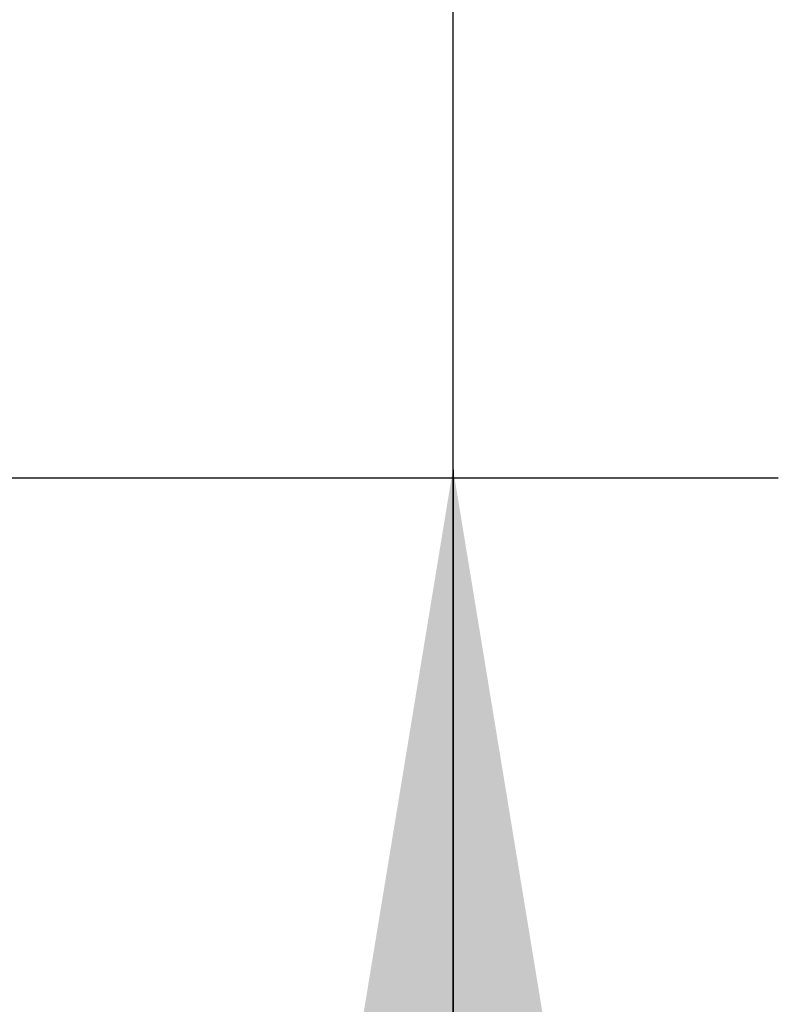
# Model space of a CAD drawing. Extents: x -1276 to 451, y 2026 to 3394.
# Tile 57 of 104: x -537.66 to -536.63, y 3187.42 to 3188.76. Entities that reach past the tile are written whole.
import ezdxf

# ---------------------------------------------------------------- set-up
doc = ezdxf.new("R2010")
doc.units = 0
doc.header["$MEASUREMENT"] = 0
doc.layers.add('TEXT', color=3, linetype='CONTINUOUS')
doc.styles.add('SIMPLEX', font='simplex')
doc.dimstyles.new('DIM12', dxfattribs={"dimscale": 12, "dimtxt": 0.09375, "dimasz": 0.09375, "dimexe": 0.0625, "dimexo": 0.0625, "dimgap": 0.0625, "dimtad": 1, "dimdec": 4, "dimzin": 3, "dimdsep": 46, "dimlunit": 4, "dimtxsty": 'SIMPLEX', "dimcen": 0, "dimclrd": 3, "dimclre": 3, "dimclrt": 3, "dimadec": 0, "dimazin": 0, "dimtfac": 1, "dimtdec": 4, "dimtmove": 0, "dimatfit": 3, "dimfxl": 1, "dimfrac": 2, "dimtolj": 1, "dimtzin": 3, "dimarcsym": 0})

msp = doc.modelspace()

# ---------------------------------------------------------------- linework, layer by layer
at = {"layer": 'TEXT'}
for p, q in [((-537.07065, 3199.49832), (-537.07065, 3187.70595)), ((-540.50135, 3188.13728), (-536.63049, 3188.13728)), ((-540.50082, 3188.13728), (-536.62996, 3188.13728))]:
    msp.add_line(p, q, dxfattribs=at)

# ---------------------------------------------------------------- leaders
for points in [[(-537.07065, 3188.14794), (-537.07065, 3184.66646)], [(-537.07011, 3188.14794), (-537.07011, 3184.66646)]]:
    msp.add_leader(points, dimstyle='DIM12', dxfattribs=at)

doc.saveas('drawing.dxf')
